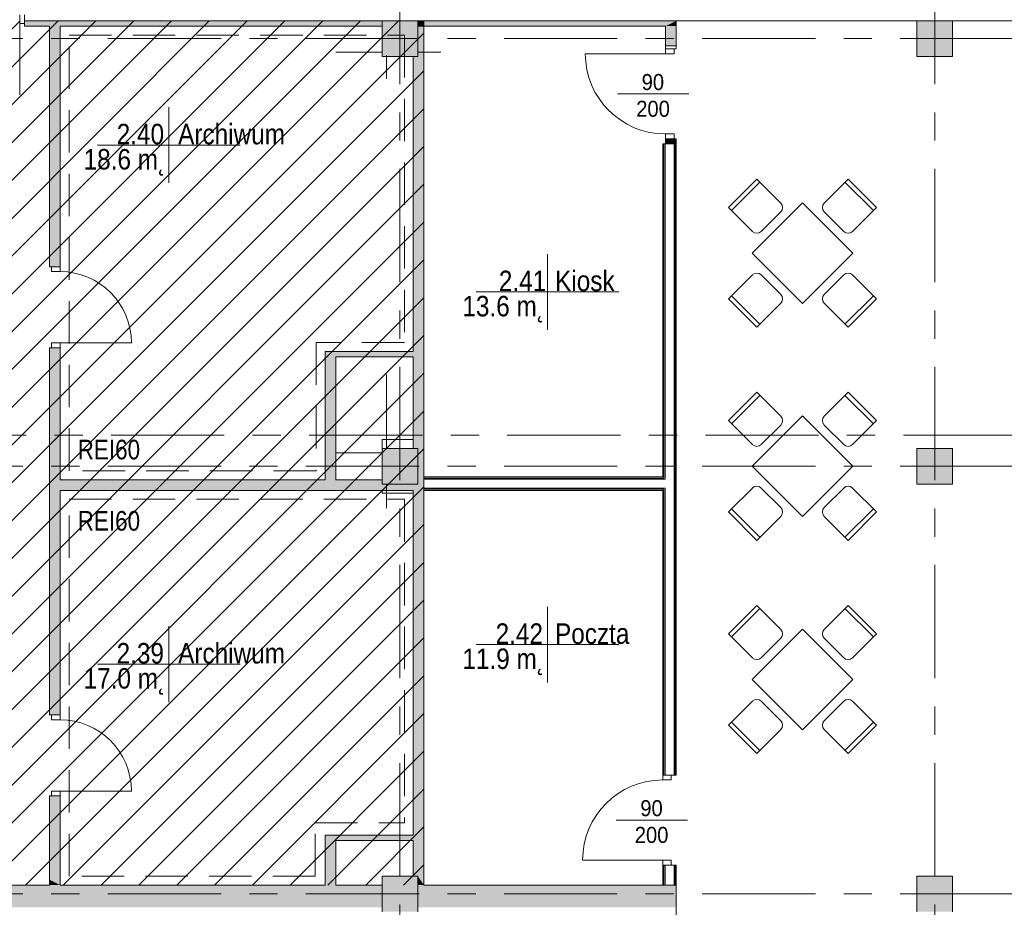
# Model space of a CAD drawing. Header units: centimetres. Extents: x -2574 to 3083, y -1 to 3760.
# Tile 26 of 58: x -439 to 665, y 1833 to 2830. Entities that reach past the tile are written whole.
import ezdxf

# ---------------------------------------------------------------- set-up
doc = ezdxf.new("R2010")
doc.units = ezdxf.units.CM
doc.linetypes.add('Hidden', pattern=[71.4375, 47.625, -23.8125])
doc.linetypes.add('Oś', pattern=[222.25, 127, -31.75, 31.75, -31.75])
for name, color, linetype, lineweight in [('A-ANNO-NOTE', 131, 'Continuous', 13), ('A-AREA-IDEN', 2, 'Continuous', 13), ('A-DETL', 90, 'Continuous', 9), ('A-DETL-GENF', 92, 'Continuous', 9), ('A-DETL-MEDM', 33, 'Continuous', 13), ('A-DETL-THIN', 151, 'Continuous', 9), ('A-DOOR', 31, 'Continuous', 13), ('A-FLOR', 192, 'Continuous', 13), ('A-WALL', 113, 'Continuous', 13), ('A-WALL-FNSH', 113, 'Continuous', 13), ('G-ANNO-TEXT', 231, 'Continuous', 13), ('I-FURN', 30, 'Continuous', 9), ('S-GRID', 1, 'Continuous', 13)]:
    doc.layers.add(name, color=color, linetype=linetype, lineweight=lineweight)
doc.layers.add('A-WALL-PATT', color=111, linetype='Continuous', lineweight=13, plot=False)
doc.layers.add('S-COLS', color=52, linetype='Continuous', lineweight=13, plot=False)
doc.styles.add('Arial', font='arial.ttf', dxfattribs={"width": 0.9, "height": 18})
doc.styles.add('Arial Narrow_1', font='ARIALN.TTF', dxfattribs={"height": 22})
doc.styles.add('Arial_7', font='arial.ttf', dxfattribs={"width": 0.85, "height": 23})

msp = doc.modelspace()

# ---------------------------------------------------------------- hatches: boundary and pattern name
at = {"layer": 'S-COLS', "lineweight": 9}
for points in [[(-32.6, 2788.3), (7.4, 2788.3), (7.4, 2828.3), (-32.6, 2828.3), (-32.6, 2794.7)], [(567.4, 2788.3), (607.4, 2788.3), (607.4, 2828.3), (567.4, 2828.3), (567.4, 2796.4)], [(-32.6, 2308.3), (7.4, 2308.3), (7.4, 2348.3), (-32.6, 2348.3), (-32.6, 2314.7)], [(567.4, 2308.3), (607.4, 2308.3), (607.4, 2348.3), (567.4, 2348.3), (567.4, 2316.4)], [(-32.6, 1828.3), (7.4, 1828.3), (7.4, 1868.3), (-32.6, 1868.3), (-32.6, 1858.3)], [(567.4, 1828.3), (607.4, 1828.3), (607.4, 1868.3), (567.4, 1868.3), (567.4, 1836.4)]]:
    msp.add_hatch(color=251, dxfattribs=at).paths.add_polyline_path(points, flags=0)

# ---------------------------------------------------------------- linework, layer by layer
at = {"layer": 'A-ANNO-NOTE', "color": 251, "lineweight": 9}
for p, q in [((311.4, 2746.3), (231.4, 2746.3)), ((309.9, 1931.3), (229.9, 1931.3))]:
    msp.add_line(p, q, dxfattribs=at)
at = {"layer": 'A-AREA-IDEN', "color": 251, "lineweight": 9}
for p, q in [((-271.8, 2731.3), (-271.8, 2688.8)), ((-262.1, 2688.8), (-351.8, 2688.8)), ((-351.8, 2688.8), (-191.8, 2688.8)), ((-271.8, 2688.8), (-271.8, 2646.3)), ((153.1, 2566.5), (153.1, 2524)), ((162.9, 2524), (73.1, 2524)), ((73.1, 2524), (233.1, 2524)), ((153.1, 2524), (153.1, 2481.5)), ((153.1, 2170.7), (153.1, 2128.2)), ((-271.8, 2148.7), (-271.8, 2106.2)), ((162.9, 2128.2), (73.1, 2128.2)), ((73.1, 2128.2), (233.1, 2128.2)), ((153.1, 2128.2), (153.1, 2085.7)), ((-262.1, 2106.2), (-351.8, 2106.2)), ((-351.8, 2106.2), (-191.8, 2106.2)), ((-271.8, 2106.2), (-271.8, 2063.7))]:
    msp.add_line(p, q, dxfattribs=at)
at = {"layer": 'A-DETL', "color": 251, "linetype": 'Hidden', "lineweight": 9}
for p, q in [((-383.6, 2812.3), (-7.6, 2812.3)), ((-383.6, 2323.3), (-383.6, 2812.3)), ((-7.6, 2812.3), (-7.6, 2467.3)), ((-106.6, 2467.3), (-106.6, 2323.3)), ((-7.6, 2467.3), (-106.6, 2467.3)), ((-106.6, 2323.3), (-383.6, 2323.3)), ((-383.6, 2291.3), (-7.6, 2291.3)), ((-383.6, 1868.3), (-383.6, 2291.3)), ((-7.6, 2291.3), (-7.6, 1928.3)), ((-107.6, 1928.3), (-7.6, 1928.3)), ((-107.6, 1868.3), (-107.6, 1928.3)), ((-107.6, 1868.3), (-383.6, 1868.3))]:
    msp.add_line(p, q, dxfattribs=at)
at = {"layer": 'A-DETL-GENF', "color": 251, "linetype": 'Continuous', "lineweight": 9}
for p, q in [((-1207.6, 2059.2), (-438.5, 2828.3)), ((-1207.6, 2016.8), (-396.1, 2828.3)), ((-1207.6, 1974.4), (-353.7, 2828.3)), ((-1207.6, 1931.9), (-311.2, 2828.3)), ((-1207.6, 1889.5), (-268.8, 2828.3)), ((-1196.4, 1858.3), (-226.4, 2828.3)), ((-1153.9, 1858.3), (-183.9, 2828.3)), ((-1111.5, 1858.3), (-141.5, 2828.3)), ((-1069.1, 1858.3), (-99.1, 2828.3)), ((-1026.7, 1858.3), (-56.7, 2828.3)), ((-984.2, 1858.3), (-14.2, 2828.3)), ((-941.8, 1858.3), (14.4, 2814.5)), ((-899.4, 1858.3), (14.4, 2772.1)), ((-857, 1858.3), (14.4, 2729.7)), ((-814.5, 1858.3), (14.4, 2687.2)), ((-772.1, 1858.3), (14.4, 2644.8)), ((-729.7, 1858.3), (14.4, 2602.4)), ((-687.3, 1858.3), (14.4, 2560)), ((-644.8, 1858.3), (14.4, 2517.5)), ((-602.4, 1858.3), (14.4, 2475.1)), ((-560, 1858.3), (14.4, 2432.7)), ((-517.6, 1858.3), (14.4, 2390.3)), ((-475.1, 1858.3), (14.4, 2347.8)), ((-432.7, 1858.3), (14.4, 2305.4)), ((-390.3, 1858.3), (14.4, 2263)), ((-347.8, 1858.3), (14.4, 2220.5)), ((-305.4, 1858.3), (14.4, 2178.1)), ((-263, 1858.3), (14.4, 2135.7)), ((-220.6, 1858.3), (14.4, 2093.3)), ((-178.1, 1858.3), (14.4, 2050.8)), ((-135.7, 1858.3), (14.4, 2008.4)), ((-93.3, 1858.3), (14.4, 1966)), ((-50.9, 1858.3), (14.4, 1923.6)), ((-8.4, 1858.3), (14.4, 1881.1))]:
    msp.add_line(p, q, dxfattribs=at)
at = {"layer": 'A-DETL-GENF', "color": 251, "lineweight": 9}
for p, q in [((-439.1, 2828.3), (-439.1, 2834.9)), ((-439.1, 2825.3), (-439.1, 2828.3)), ((-433.6, 2834.9), (-433.6, 2828.3)), ((-433.6, 2828.3), (-433.6, 2825.3)), ((-433.6, 2825.3), (-439.1, 2825.3)), ((285.4, 2796.8), (285.4, 2791.3)), ((294.9, 2796.8), (285.4, 2796.8)), ((294.9, 2791.3), (294.9, 2796.8)), ((285.4, 2791.3), (294.9, 2791.3)), ((294.9, 2701.3), (285.4, 2701.3)), ((285.4, 2701.3), (285.4, 2695.8)), ((285.4, 2695.8), (294.9, 2695.8)), ((294.9, 2695.8), (294.9, 2701.3)), ((-393.8, 2552.3), (-403.3, 2552.3)), ((-403.3, 2552.3), (-403.3, 2546.8)), ((-393.8, 2546.8), (-393.8, 2552.3)), ((-403.3, 2546.8), (-393.8, 2546.8)), ((-393.8, 2466.8), (-403.3, 2466.8)), ((-403.3, 2466.8), (-403.3, 2461.3)), ((-393.8, 2461.3), (-393.8, 2466.8)), ((-403.3, 2461.3), (-393.8, 2461.3)), ((-393.8, 2049.3), (-403.3, 2049.3)), ((-403.3, 2049.3), (-403.3, 2043.8)), ((-403.3, 2043.8), (-393.8, 2043.8)), ((-393.8, 2043.8), (-393.8, 2049.3)), ((282.4, 1976.3), (282.4, 1981.8)), ((282.4, 1981.8), (291.9, 1981.8)), ((291.9, 1981.8), (291.9, 1976.3)), ((291.9, 1976.3), (282.4, 1976.3)), ((-393.8, 1963.8), (-403.3, 1963.8)), ((-403.3, 1963.8), (-403.3, 1958.3)), ((-403.3, 1958.3), (-393.8, 1958.3)), ((-393.8, 1958.3), (-393.8, 1963.8)), ((282.4, 1886.3), (291.9, 1886.3)), ((282.4, 1880.8), (282.4, 1886.3)), ((291.9, 1880.8), (282.4, 1880.8)), ((291.9, 1886.3), (291.9, 1880.8))]:
    msp.add_line(p, q, dxfattribs=at)
at = {"layer": 'A-DETL-MEDM', "color": 251, "lineweight": 9}
for p, q in [((-439.1, 2834.9), (-439.1, 2828.3)), ((-439.1, 2828.3), (-439.1, 2825.3)), ((-433.6, 2828.3), (-433.6, 2834.9)), ((-433.6, 2825.3), (-433.6, 2828.3)), ((-439.1, 2825.3), (-433.6, 2825.3)), ((285.4, 2791.3), (285.4, 2796.8)), ((285.4, 2796.8), (294.9, 2796.8)), ((294.9, 2796.8), (294.9, 2791.3)), ((294.9, 2791.3), (285.4, 2791.3)), ((294.9, 2701.3), (285.4, 2701.3)), ((285.4, 2701.3), (285.4, 2695.8)), ((285.4, 2695.8), (294.9, 2695.8)), ((294.9, 2695.8), (294.9, 2701.3)), ((-393.8, 2552.3), (-403.3, 2552.3)), ((-403.3, 2552.3), (-403.3, 2546.8)), ((-393.8, 2546.8), (-393.8, 2552.3)), ((-403.3, 2546.8), (-393.8, 2546.8)), ((-403.3, 2466.8), (-393.8, 2466.8)), ((-403.3, 2461.3), (-403.3, 2466.8)), ((-393.8, 2466.8), (-393.8, 2461.3)), ((-393.8, 2461.3), (-403.3, 2461.3)), ((-393.8, 2049.3), (-403.3, 2049.3)), ((-403.3, 2049.3), (-403.3, 2043.8)), ((-403.3, 2043.8), (-393.8, 2043.8)), ((-393.8, 2043.8), (-393.8, 2049.3)), ((282.4, 1976.3), (282.4, 1981.8)), ((282.4, 1981.8), (291.9, 1981.8)), ((291.9, 1981.8), (291.9, 1976.3)), ((291.9, 1976.3), (282.4, 1976.3)), ((-403.3, 1963.8), (-393.8, 1963.8)), ((-403.3, 1958.3), (-403.3, 1963.8)), ((-393.8, 1958.3), (-403.3, 1958.3)), ((-393.8, 1963.8), (-393.8, 1958.3)), ((291.9, 1886.3), (282.4, 1886.3)), ((282.4, 1886.3), (282.4, 1880.8)), ((282.4, 1880.8), (291.9, 1880.8)), ((291.9, 1880.8), (291.9, 1886.3))]:
    msp.add_line(p, q, dxfattribs=at)
at = {"layer": 'A-DETL-THIN', "color": 251, "lineweight": 9}
for p, q in [((-32.6, 2793.3), (-84.6, 2793.3)), ((-27.6, 2763.3), (-27.6, 2789.8)), ((2.4, 2763.3), (2.4, 2788.3)), ((14.4, 2793.3), (7.4, 2793.3)), ((33.4, 2793.3), (14.4, 2793.3)), ((-27.6, 2348.3), (-27.6, 2431.3)), ((-84.6, 2343.3), (-32.6, 2343.3)), ((-32.6, 2313.3), (-84.6, 2313.3)), ((-27.6, 2281.3), (-27.6, 2308.3))]:
    msp.add_line(p, q, dxfattribs=at)
at = {"layer": 'A-DOOR', "color": 251, "lineweight": 9}
for p, q in [((-439.1, 2825.3), (-439.1, 2745.3)), ((285.4, 2791.3), (195.4, 2791.3)), ((-393.8, 2466.8), (-313.8, 2466.8)), ((-393.8, 1963.8), (-313.8, 1963.8)), ((282.4, 1886.3), (192.4, 1886.3))]:
    msp.add_line(p, q, dxfattribs=at)
for centre, radius, start, end in [((285.4, 2791.3), 90, 180, 270), ((-393.8, 2466.8), 80, 0, 90), ((-393.8, 1963.8), 80, 0, 90), ((282.4, 1886.3), 90, 90, 180)]:
    msp.add_arc(centre, radius, start, end, dxfattribs=at)
at = {"layer": 'A-FLOR', "color": 251, "lineweight": 9}
for p, q in [((567.4, 2828.3), (297.4, 2828.3)), ((1167.4, 2828.3), (607.4, 2828.3))]:
    msp.add_line(p, q, dxfattribs=at)
at = {"layer": 'A-WALL', "color": 251, "lineweight": 9}
for p, q in [((-32.6, 2828.3), (-433.6, 2828.3)), ((297.4, 2828.3), (7.4, 2828.3)), ((8.4, 2828.3), (8.4, 2822.3)), ((14.4, 1858.3), (14.4, 2828.3)), ((297.4, 2800.3), (297.4, 2828.3)), ((-433.6, 2825.3), (-433.6, 2822.3)), ((-433.6, 2822.3), (-405.6, 2822.3)), ((-405.6, 2822.3), (-405.6, 2552.3)), ((-393.6, 2822.3), (-32.6, 2822.3)), ((-393.6, 2552.3), (-393.6, 2822.3)), ((8.4, 2822.3), (285.4, 2822.3)), ((285.4, 2822.3), (285.4, 2800.3)), ((285.4, 2800.3), (297.4, 2800.3)), ((285.4, 2800.3), (285.4, 2796.8)), ((294.9, 2796.8), (297.4, 2796.8)), ((297.4, 2796.8), (297.4, 2800.3)), ((2.4, 2788.3), (2.4, 2457.3)), ((285.4, 2695.8), (285.4, 2690.3)), ((297.4, 2695.8), (294.9, 2695.8)), ((297.4, 2690.3), (297.4, 2695.8)), ((283.6, 2690.3), (283.6, 2315.1)), ((294.9, 2690.3), (284.9, 2690.3)), ((284.9, 2690.3), (284.9, 2313.8)), ((294.9, 2690.3), (294.9, 1981.8)), ((296.1, 2690.3), (296.1, 1981.8)), ((-405.6, 2552.3), (-403.3, 2552.3)), ((-393.8, 2552.3), (-393.6, 2552.3)), ((-403.3, 2461.3), (-405.6, 2461.3)), ((-405.6, 2461.3), (-405.6, 2049.3)), ((-393.6, 2461.3), (-393.8, 2461.3)), ((-393.6, 2313.3), (-393.6, 2461.3)), ((-96.6, 2457.3), (-96.6, 2313.3)), ((2.4, 2457.3), (-96.6, 2457.3)), ((-84.6, 2313.3), (-84.6, 2451.3)), ((-84.6, 2451.3), (2.4, 2451.3)), ((2.4, 2451.3), (2.4, 2348.3)), ((-96.6, 2313.3), (-393.6, 2313.3)), ((-32.6, 2313.3), (-84.6, 2313.3)), ((14.4, 2315.1), (283.6, 2315.1)), ((14.4, 2313.8), (14.4, 2303.8)), ((14.4, 2313.8), (284.9, 2313.8)), ((-393.6, 2049.3), (-393.6, 2301.3)), ((-393.6, 2301.3), (2.4, 2301.3)), ((2.4, 2301.3), (2.4, 1914.3)), ((14.4, 2303.8), (284.9, 2303.8)), ((14.4, 2302.6), (283.6, 2302.6)), ((283.6, 2302.6), (283.6, 1981.8)), ((284.9, 2303.8), (284.9, 1981.8)), ((-405.6, 2049.3), (-403.3, 2049.3)), ((-393.8, 2049.3), (-393.6, 2049.3)), ((291.9, 1981.8), (294.9, 1981.8)), ((-403.3, 1958.3), (-405.6, 1958.3)), ((-405.6, 1958.3), (-405.6, 1858.3)), ((-393.6, 1958.3), (-393.8, 1958.3)), ((-393.6, 1858.3), (-393.6, 1958.3)), ((-96.6, 1914.3), (-96.6, 1858.3)), ((2.4, 1914.3), (-96.6, 1914.3)), ((-84.6, 1858.3), (-84.6, 1908.3)), ((-84.6, 1908.3), (2.4, 1908.3)), ((2.4, 1908.3), (2.4, 1868.3)), ((283.6, 1880.8), (283.6, 1858.3)), ((284.9, 1880.8), (284.9, 1858.3)), ((294.9, 1880.8), (291.9, 1880.8)), ((294.9, 1880.8), (294.9, 1858.3)), ((296.1, 1880.8), (296.1, 1858.3)), ((-405.6, 1858.3), (-559.6, 1858.3)), ((-96.6, 1858.3), (-393.6, 1858.3)), ((-32.6, 1858.3), (-84.6, 1858.3)), ((284.9, 1858.3), (14.4, 1858.3)), ((284.9, 1858.3), (294.9, 1858.3)), ((297.4, 1683.3), (297.4, 1858.3))]:
    msp.add_line(p, q, dxfattribs=at)
at = {"layer": 'A-WALL-FNSH', "color": 251, "lineweight": 9}
for p, q in [((284.9, 2690.3), (282.4, 2690.3)), ((282.4, 2690.3), (282.4, 2316.3)), ((297.4, 2690.3), (294.9, 2690.3)), ((297.4, 1981.8), (297.4, 2690.3)), ((282.4, 2316.3), (14.4, 2316.3)), ((14.4, 2301.3), (282.4, 2301.3)), ((282.4, 2301.3), (282.4, 1981.8)), ((294.9, 1981.8), (297.4, 1981.8)), ((282.4, 1880.8), (282.4, 1858.3)), ((297.4, 1880.8), (294.9, 1880.8)), ((297.4, 1858.3), (297.4, 1880.8)), ((294.9, 1858.3), (297.4, 1858.3))]:
    msp.add_line(p, q, dxfattribs=at)
at = {"layer": 'A-WALL-PATT', "color": 251, "linetype": 'Continuous', "lineweight": 9}
for points in [[(-433.6, 2822.3), (-433.6, 2828.3), (-433.6, 2825.3)], [(7.4, 2308.3), (7.4, 1868.3), (7.4, 2348.3)], [(-32.6, 2313.3), (-32.6, 2301.3), (-32.6, 2308.3)]]:
    msp.add_solid(points, dxfattribs=at)
at = {"layer": 'A-WALL-PATT', "color": 251, "linetype": 'Continuous', "lineweight": 9, "extrusion": (0, 0, -1)}
for points in [[(433.6, 2828.3), (433.6, 2822.3), (32.6, 2822.3)], [(433.6, 2828.3), (32.6, 2822.3), (32.6, 2828.3)], [(-7.4, 2828.2), (-14.4, 2822.3), (-14.4, 2828.3)], [(-14.4, 2822.3), (-7.4, 2828.2), (-7.4, 2822.3)], [(-14.4, 2822.3), (-8.4, 2828.3), (-8.4, 2822.3)], [(-8.4, 2828.3), (-14.4, 2822.3), (-297.4, 2828.3)], [(-297.4, 2828.3), (-14.4, 2822.3), (-285.4, 2822.3)], [(-297.4, 2828.3), (-285.4, 2822.3), (-297.4, 2822.3)], [(405.6, 2627.5), (393.6, 2822.3), (405.6, 2822.3)], [(393.6, 2822.3), (405.6, 2627.5), (405.6, 2552.3)], [(393.6, 2822.3), (405.6, 2552.3), (393.6, 2552.3)], [(-7.4, 1868.3), (-14.4, 1858.3), (-14.4, 2822.3)], [(-7.4, 2788.3), (-14.4, 2822.3), (-7.4, 2822.3)], [(-14.4, 2822.3), (-7.4, 2788.3), (-7.4, 2348.3)], [(-14.4, 2822.3), (-7.4, 2348.3), (-7.4, 1868.3)], [(-285.4, 2800.3), (-297.4, 2822.3), (-285.4, 2822.3)], [(-297.4, 2822.3), (-285.4, 2800.3), (-297.4, 2800.3)], [(-2.4, 2348.3), (-7.4, 2788.3), (-2.4, 2788.3)], [(-7.4, 2788.3), (-2.4, 2348.3), (-7.4, 2348.3)], [(-285.4, 2690.3), (-297.4, 2695.8), (-285.4, 2695.8)], [(-297.4, 2695.8), (-285.4, 2690.3), (-297.4, 2690.3)], [(405.6, 2049.3), (393.6, 2461.3), (405.6, 2461.3)], [(393.6, 2461.3), (405.6, 2049.3), (403.3, 2049.3)], [(393.6, 2461.3), (403.3, 2049.3), (393.6, 2049.3)], [(96.6, 2313.3), (84.6, 2457.3), (96.6, 2457.3)], [(84.6, 2457.3), (96.6, 2313.3), (84.6, 2313.3)], [(84.6, 2451.3), (-2.4, 2457.3), (84.6, 2457.3)], [(-2.4, 2457.3), (84.6, 2451.3), (-2.4, 2451.3)], [(393.6, 2301.3), (32.6, 2313.3), (393.6, 2313.3)], [(32.6, 2313.3), (393.6, 2301.3), (32.6, 2301.3)], [(32.6, 2308.3), (32.6, 2301.3), (-2.4, 2308.3)], [(-2.4, 2308.3), (32.6, 2301.3), (-2.4, 2301.3)], [(-2.4, 1868.3), (-7.4, 2308.3), (-2.4, 2308.3)], [(-7.4, 2308.3), (-2.4, 1868.3), (-7.4, 1868.3)], [(405.6, 1864.2), (393.6, 1858.3), (393.6, 1958.3)], [(393.6, 1958.3), (405.6, 1958.3), (405.6, 1864.2)], [(84.6, 1858.3), (96.6, 1914.3), (96.6, 1858.3)], [(96.6, 1914.3), (84.6, 1858.3), (84.6, 1914.3)], [(84.6, 1908.3), (-2.4, 1914.3), (84.6, 1914.3)], [(-2.4, 1914.3), (84.6, 1908.3), (-2.4, 1908.3)], [(-14.4, 1858.3), (-7.4, 1868.3), (-7.4, 1858.3)], [(592.6, 1833.3), (32.6, 1858.3), (592.6, 1858.3)], [(32.6, 1858.3), (592.6, 1833.3), (318.4, 1833.3)], [(393.6, 1858.3), (405.6, 1864.2), (405.6, 1858.3)], [(32.6, 1858.3), (318.4, 1833.3), (92.7, 1833.3)], [(32.6, 1858.3), (92.7, 1833.3), (32.6, 1833.3)], [(-7.4, 1842.5), (-297.4, 1858.3), (-7.4, 1858.3)], [(-297.4, 1858.3), (-7.4, 1842.5), (-7.4, 1833.3)], [(-297.4, 1858.3), (-7.4, 1833.3), (-297.4, 1833.3)]]:
    msp.add_solid(points, dxfattribs=at)
at = {"layer": 'I-FURN', "color": 251, "lineweight": 9}
for p, q in [((355.9, 2618.8), (387.7, 2650.7)), ((359.5, 2615.3), (391.3, 2647.1)), ((387.7, 2650.7), (414.6, 2623.8)), ((463.4, 2623.8), (490.3, 2650.7)), ((486.7, 2647.1), (518.6, 2615.3)), ((490.3, 2650.7), (522.1, 2618.8)), ((382.8, 2592), (355.9, 2618.8)), ((382.4, 2567.6), (439, 2624.1)), ((439, 2624.1), (495.6, 2567.6)), ((522.1, 2618.8), (495.2, 2592)), ((414.6, 2613.9), (392.7, 2592)), ((485.3, 2592), (463.4, 2613.9)), ((439, 2511), (382.4, 2567.6)), ((495.6, 2567.6), (439, 2511)), ((382.8, 2543.2), (355.9, 2516.3)), ((414.6, 2521.3), (392.7, 2543.2)), ((485.3, 2543.2), (463.4, 2521.3)), ((522.1, 2516.3), (495.2, 2543.2)), ((359.5, 2519.8), (391.3, 2488)), ((486.7, 2488), (518.6, 2519.8)), ((355.9, 2516.3), (387.7, 2484.5)), ((387.7, 2484.5), (414.6, 2511.4)), ((463.4, 2511.4), (490.3, 2484.5)), ((490.3, 2484.5), (522.1, 2516.3)), ((355.9, 2379.6), (387.7, 2411.4)), ((387.7, 2411.4), (414.6, 2384.5)), ((463.4, 2384.5), (490.3, 2411.4)), ((490.3, 2411.4), (522.1, 2379.6)), ((359.5, 2376.1), (391.3, 2407.9)), ((486.7, 2407.9), (518.6, 2376.1)), ((382.8, 2352.7), (355.9, 2379.6)), ((439, 2384.9), (382.4, 2328.3)), ((495.6, 2328.3), (439, 2384.9)), ((522.1, 2379.6), (495.2, 2352.7)), ((414.6, 2374.6), (392.7, 2352.7)), ((485.3, 2352.7), (463.4, 2374.6)), ((382.4, 2328.3), (439, 2271.8)), ((439, 2271.8), (495.6, 2328.3)), ((382.8, 2303.9), (355.9, 2277.1)), ((414.6, 2282), (392.7, 2303.9)), ((485.3, 2303.9), (463.4, 2282)), ((522.1, 2277.1), (495.2, 2303.9)), ((355.9, 2277.1), (387.7, 2245.2)), ((359.5, 2280.6), (391.3, 2248.8)), ((486.7, 2248.8), (518.6, 2280.6)), ((490.3, 2245.2), (522.1, 2277.1)), ((387.7, 2245.2), (414.6, 2272.1)), ((463.4, 2272.1), (490.3, 2245.2)), ((355.9, 2140.3), (387.7, 2172.2)), ((359.5, 2136.8), (391.3, 2168.6)), ((387.7, 2172.2), (414.6, 2145.3)), ((463.4, 2145.3), (490.3, 2172.2)), ((486.7, 2168.6), (518.6, 2136.8)), ((490.3, 2172.2), (522.1, 2140.3)), ((439, 2145.6), (382.4, 2089.1)), ((495.6, 2089.1), (439, 2145.6)), ((382.8, 2113.5), (355.9, 2140.3)), ((414.6, 2135.4), (392.7, 2113.5)), ((485.3, 2113.5), (463.4, 2135.4)), ((522.1, 2140.3), (495.2, 2113.5)), ((382.4, 2089.1), (439, 2032.5)), ((439, 2032.5), (495.6, 2089.1)), ((382.8, 2064.7), (355.9, 2037.8)), ((414.6, 2042.8), (392.7, 2064.7)), ((485.3, 2064.7), (463.4, 2042.8)), ((522.1, 2037.8), (495.2, 2064.7)), ((355.9, 2037.8), (387.7, 2006)), ((359.5, 2041.3), (391.3, 2009.5)), ((387.7, 2006), (414.6, 2032.9)), ((463.4, 2032.9), (490.3, 2006)), ((486.7, 2009.5), (518.6, 2041.3)), ((490.3, 2006), (522.1, 2037.8))]:
    msp.add_line(p, q, dxfattribs=at)
for centre, start, end in [((409.7, 2618.8), 315, 45), ((468.4, 2618.8), 135, 225), ((387.7, 2596.9), 225, 315), ((490.3, 2596.9), 225, 315), ((387.7, 2538.2), 45, 135), ((490.3, 2538.2), 45, 135), ((409.7, 2516.3), 315, 45), ((468.4, 2516.3), 135, 225), ((409.7, 2379.6), 315, 45), ((468.4, 2379.6), 135, 225), ((387.7, 2357.7), 225, 315), ((490.3, 2357.7), 225, 315), ((387.7, 2299), 45, 135), ((490.3, 2299), 45, 135), ((409.7, 2277.1), 315, 45), ((468.4, 2277.1), 135, 225), ((409.7, 2140.3), 315, 45), ((468.4, 2140.3), 135, 225), ((387.7, 2118.4), 225, 315), ((490.3, 2118.4), 225, 315), ((387.7, 2059.7), 45, 135), ((490.3, 2059.7), 45, 135), ((409.7, 2037.8), 315, 45), ((468.4, 2037.8), 135, 225)]:
    msp.add_arc(centre, 7, start, end, dxfattribs=at)
at = {"layer": 'S-COLS', "color": 251, "lineweight": 9}
for p, q in [((7.4, 2828.3), (-32.6, 2828.3)), ((-32.6, 2828.3), (-32.6, 2788.3)), ((7.4, 2788.3), (7.4, 2828.3)), ((607.4, 2828.3), (567.4, 2828.3)), ((567.4, 2828.3), (567.4, 2788.3)), ((607.4, 2788.3), (607.4, 2828.3)), ((-32.6, 2788.3), (7.4, 2788.3)), ((567.4, 2788.3), (607.4, 2788.3)), ((-32.6, 2358.3), (2.4, 2358.3)), ((-32.6, 2348.3), (-32.6, 2358.3)), ((7.4, 2348.3), (-32.6, 2348.3)), ((-32.6, 2348.3), (-32.6, 2308.3)), ((7.4, 2308.3), (7.4, 2348.3)), ((607.4, 2348.3), (567.4, 2348.3)), ((567.4, 2348.3), (567.4, 2308.3)), ((607.4, 2308.3), (607.4, 2348.3)), ((-32.6, 2308.3), (7.4, 2308.3)), ((-32.6, 2298.3), (-32.6, 2301.3)), ((2.4, 2298.3), (-32.6, 2298.3)), ((567.4, 2308.3), (607.4, 2308.3)), ((7.4, 1868.3), (-32.6, 1868.3)), ((-32.6, 1868.3), (-32.6, 1858.3)), ((7.4, 1858.3), (7.4, 1868.3)), ((607.4, 1868.3), (567.4, 1868.3)), ((567.4, 1868.3), (567.4, 1828.3)), ((607.4, 1828.3), (607.4, 1868.3)), ((-32.6, 1858.3), (-32.6, 1828.3)), ((7.4, 1828.3), (7.4, 1858.3))]:
    msp.add_line(p, q, dxfattribs=at)
at = {"layer": 'S-GRID', "color": 251, "linetype": 'Oś', "lineweight": 9}
for p, q in [((-12.6, 2884.3), (-12.6, 27.1)), ((587.4, 2884.3), (587.4, 27.1)), ((1342.5, 2808.3), (-1368.8, 2808.3)), ((-1225.6, 2363.3), (1774.4, 2363.3)), ((1342.5, 2328.3), (-1368.8, 2328.3)), ((1342.5, 1848.3), (-1368.8, 1848.3))]:
    msp.add_line(p, q, dxfattribs=at)

# ---------------------------------------------------------------- texts
at = {"layer": 'A-ANNO-NOTE', "color": 251, "lineweight": 9, "style": 'Arial', "width": 0.9}
for s, p in [('90', (258.6, 2750.6)), ('200', (252.5, 2720.6)), ('200', (252.5, 2720.6)), ('90', (257.1, 1935.6)), ('200', (250.9, 1905.6))]:
    msp.add_text(s, height=18, dxfattribs=at).set_placement(p)
at = {"layer": 'A-AREA-IDEN', "color": 251, "lineweight": 9, "style": 'Arial_7', "width": 0.85}
for s, p in [('2.40', (-330.3, 2689.7)), ('Archiwum', (-261.4, 2689.7)), ('18.6 m˛', (-367.4, 2661.4)), ('2.41', (98.4, 2524.9)), ('Kiosk', (161.5, 2524.9)), ('13.6 m˛', (57.5, 2496.6)), ('2.42', (94.8, 2129)), ('Poczta', (161.4, 2129)), ('Archiwum', (-261.4, 2107)), ('2.39', (-330.4, 2107)), ('11.9 m˛', (57.5, 2100.8)), ('17.0 m˛', (-367.4, 2078.8))]:
    msp.add_text(s, height=23, dxfattribs=at).set_placement(p)
at = {"layer": 'G-ANNO-TEXT', "color": 251, "lineweight": 9, "style": 'Arial Narrow_1'}
for p in [(-374.1, 2336.1), (-374.1, 2256.1)]:
    msp.add_text('REI60', height=22, dxfattribs=at).set_placement(p)

doc.saveas('drawing.dxf')
